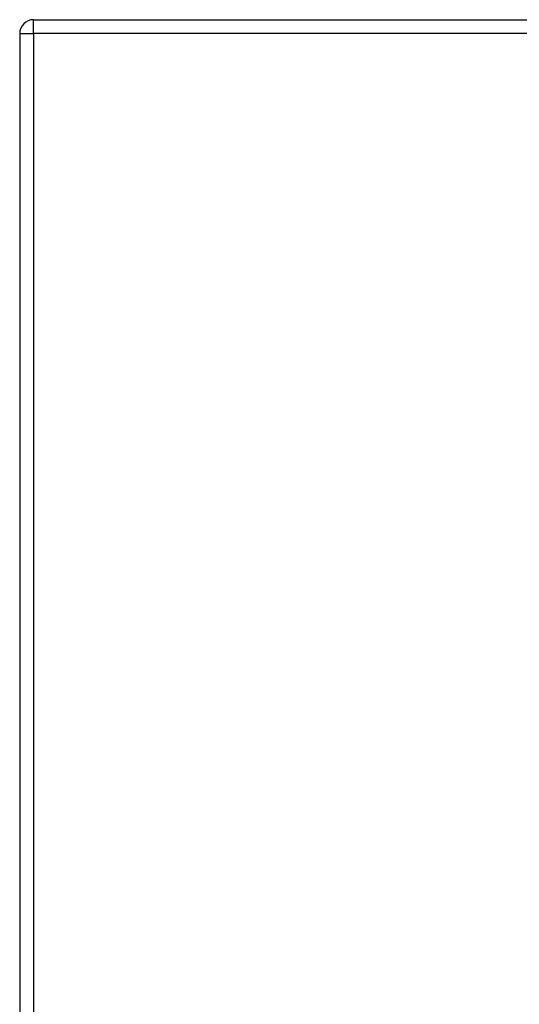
# Model space of a CAD drawing. Header units: inches. Extents: x 11 to 342, y 26 to 169.
# Tile 132 of 204: x 111.19 to 114.75, y 106.44 to 113.46. Entities that reach past the tile are written whole.
import ezdxf

# ---------------------------------------------------------------- set-up
doc = ezdxf.new("R2010")
doc.units = ezdxf.units.IN
doc.header["$MEASUREMENT"] = 0
doc.layers.add('Visible Edges(ANSI)', color=7, linetype='Continuous', lineweight=25)
doc.layers.add('Visible Tangent Edges(ANSI)', color=7, linetype='Continuous', lineweight=25)

msp = doc.modelspace()

# ---------------------------------------------------------------- linework, layer by layer
at = {"layer": 'Visible Edges(ANSI)'}
for p, q in [((111.2868, 113.4619), (182.8918, 113.4619)), ((111.1878, 113.3629), (111.1878, 83.6429))]:
    msp.add_line(p, q, dxfattribs=at)
msp.add_arc((111.2868, 113.3629), 0.099, 90, 180, dxfattribs=at)
at = {"layer": 'Visible Tangent Edges(ANSI)'}
for p, q in [((111.2868, 113.3629), (111.2868, 113.4619)), ((111.1878, 113.3629), (111.2868, 113.3629)), ((182.8918, 113.3629), (111.2868, 113.3629)), ((111.2868, 113.3629), (111.2868, 83.6429))]:
    msp.add_line(p, q, dxfattribs=at)

doc.saveas('drawing.dxf')
